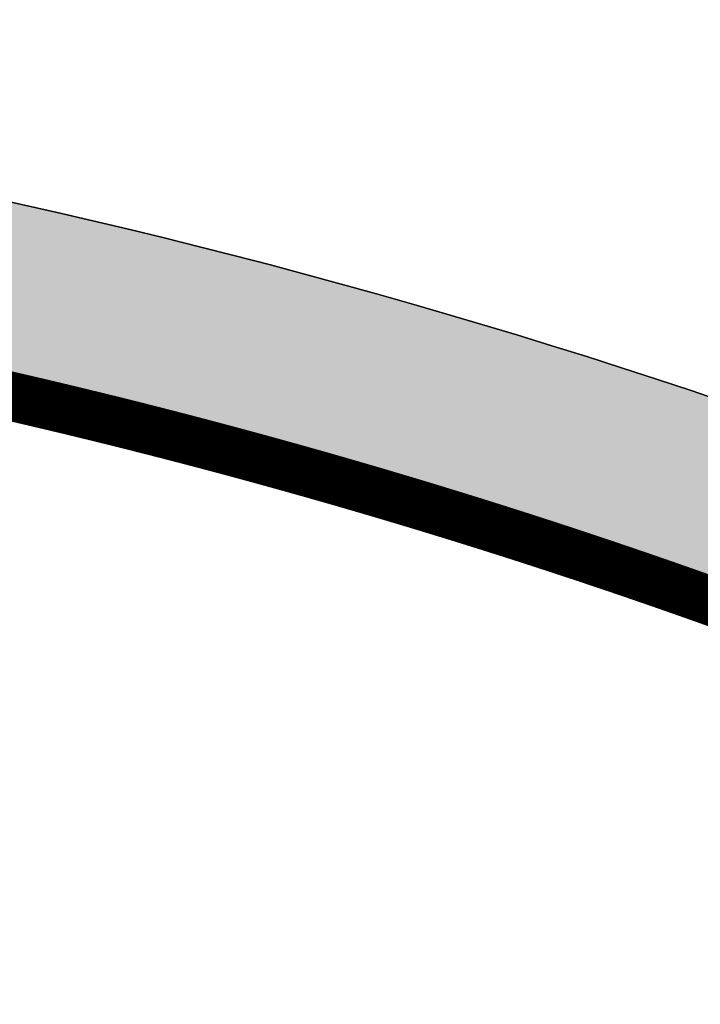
# Model space of a CAD drawing. Header units: feet. Extents: x 1609737 to 1611449, y 574802 to 575794.
# Tile 96 of 256: x 1610376 to 1610389, y 575079 to 575099. Entities that reach past the tile are written whole.
import ezdxf

# ---------------------------------------------------------------- set-up
doc = ezdxf.new("R2010")
doc.units = ezdxf.units.FT
doc.header["$MEASUREMENT"] = 0
doc.linetypes.add('HIDDEN', pattern=[0.375, 0.25, -0.125])
for name, color, linetype in [('C-GROUTED-BLDR-HTCH-SINGLE', 79, 'Continuous'), ('C-HTCH', 7, 'Continuous'), ('C-THICKENED EDGE', 3, 'Continuous'), ('C-VOID FILLED RIPRAP', 23, 'Continuous'), ('V-SURV-FIGR', 170, 'Continuous')]:
    doc.layers.add(name, color=color, linetype=linetype)
doc.layers.add('C-SLOPE-LINE', color=1, linetype='HIDDEN', lineweight=20)

msp = doc.modelspace()

# ---------------------------------------------------------------- hatches: boundary and pattern name
at = {"layer": 'C-GROUTED-BLDR-HTCH-SINGLE'}
h = msp.add_hatch(color=256, dxfattribs=at)
h.dxf.hatch_style = 1
edge = h.paths.add_edge_path()
edge.add_arc((1610346.798689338, 574967.6627427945), 126.8649867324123, 71.28505858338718, 88.50538841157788, ccw=False)
edge.add_arc((1610346.827493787, 574966.8597696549), 127.6165798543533, 65.85690705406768, 71.41298022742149, ccw=False)
edge.add_arc((1610404.7424691, 575080.043137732), 6.586764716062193, 150.232757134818, 192.3781952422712)
edge.add_arc((1610384.063225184, 575073.5679704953), 15.11863200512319, -18.604933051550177, 19.56635503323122, ccw=False)
edge.add_arc((1610416.513828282, 575060.92329932), 19.73778720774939, 156.6556931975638, 184.9380587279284)
edge.add_arc((1610380.29010607, 575056.0200681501), 16.86635743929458, -23.431948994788, 10.951468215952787, ccw=False)
edge.add_arc((1610404.150345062, 575043.2004725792), 10.37631145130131, 143.9079133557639, 198.3481587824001)
edge.add_arc((1610383.350808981, 575032.3549064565), 13.31777413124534, -11.562052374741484, 34.68779327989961, ccw=False)
edge.add_arc((1610414.662779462, 575075.9827910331), 49.76963084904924, 248.470540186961, 307.5616870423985)
edge.add_arc((1610475.45377047, 574997.3922403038), 49.58879759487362, 68.46665870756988, 127.88389707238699, ccw=False)
edge.add_arc((1610541.152820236, 575168.45085079), 133.6554409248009, 249.1835495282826, 262.0771957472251)
edge.add_arc((1610538.620285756, 575053.3600420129), 23.48207888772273, 169.698739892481, 227.4135499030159, ccw=False)
edge.add_arc((1610504.766698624, 575062.5365908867), 11.84640154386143, 335.1552628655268, 392.3913042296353)
edge.add_arc((1610525.659987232, 575075.0338984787), 12.50724317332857, 155.5736846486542, 209.4597175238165, ccw=False)
edge.add_arc((1610505.763914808, 575085.634325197), 10.09250994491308, 327.4616461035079, 366.1857299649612)
edge.add_arc((1610550.370748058, 575153.6818102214), 75.35873958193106, 242.691587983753, 274.296040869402)
edge.add_arc((1610562.194032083, 575081.4931232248), 6.849925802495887, 198.0715154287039, 205.5866701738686, ccw=False)
edge.add_arc((1610561.881980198, 575081.3913006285), 6.521681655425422, 145.8833785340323, 198.0715154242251, ccw=False)
edge.add_arc((1610554.68458593, 575086.2673485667), 2.171898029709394, 325.8833785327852, 440.5424989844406)
edge.add_arc((1610556.009493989, 575094.2209239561), 5.891273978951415, 222.7830371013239, 260.5424989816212, ccw=False)
edge.add_arc((1610554.185066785, 575092.5324888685), 3.405444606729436, 183.5019517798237, 222.78303710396, ccw=False)
edge.add_arc((1610550.370748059, 575153.6818102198), 61.35873958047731, 238.08154091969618, 270.3877407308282, ccw=False)
edge.add_arc((1610468.690325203, 574991.0261166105), 121.0420992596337, 65.99633416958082, 89.05759905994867)
edge.add_line((1610470.681135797, 575112.0518430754), (1610470.678386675, 575112.0331643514))
edge.add_line((1610470.678386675, 575112.0331643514), (1610468.827942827, 575112.0681376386))
edge.add_arc((1610459.13518586, 575115.8351432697), 10.39903212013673, 322.58159602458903, 338.76181796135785, ccw=False)
edge.add_arc((1610460.132572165, 575114.6197738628), 8.875664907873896, 320.9584175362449, 324.9011775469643, ccw=False)
edge.add_arc((1610460.844486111, 575114.0424213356), 7.959063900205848, 302.28112678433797, 320.95841752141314, ccw=False)
edge.add_arc((1610451.738392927, 575127.4486950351), 24.16256683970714, 284.0200303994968, 303.55861885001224, ccw=False)
edge.add_line((1610457.592042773, 575104.0059046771), (1610457.595383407, 575103.920069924))
edge.add_line((1610457.595383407, 575103.920069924), (1610460.480929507, 575102.1277901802))
edge.add_line((1610460.480929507, 575102.1277901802), (1610461.388454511, 575099.1460253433))
edge.add_line((1610461.388454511, 575099.1460253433), (1610461.932838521, 575097.8547054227))
edge.add_line((1610461.932838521, 575097.8547054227), (1610458.962926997, 575097.6253133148))
edge.add_arc((1610444.286277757, 575111.6052103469), 20.26922677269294, 252.9107273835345, 316.3928090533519, ccw=False)
edge.add_arc((1610435.269657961, 575078.1270833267), 14.43202019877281, 77.7576186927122, 164.2463266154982)
edge.add_line((1610421.379735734, 575082.0454079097), (1610416.758092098, 575089.705494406))
edge.add_line((1610416.758092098, 575089.705494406), (1610416.405233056, 575088.5733883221))
edge.add_line((1610416.405233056, 575088.5733883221), (1610415.439970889, 575086.9513317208))
edge.add_line((1610415.439970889, 575086.9513317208), (1610414.124019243, 575085.5981613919))
edge.add_line((1610414.124019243, 575085.5981613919), (1610412.543465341, 575084.5947602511))
edge.add_line((1610412.543465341, 575084.5947602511), (1610410.774099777, 575083.9829514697))
edge.add_line((1610410.774099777, 575083.9829514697), (1610408.911330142, 575083.7957249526))
edge.add_line((1610408.911330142, 575083.7957249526), (1610407.58607858, 575083.9271950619))
edge.add_line((1610407.58607858, 575083.9271950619), (1610401.745635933, 575086.6712269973))
edge.add_arc((1610345.586171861, 574961.0911944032), 137.5653662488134, 65.90577864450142, 85.80491363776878)
edge.add_arc((1610353.002017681, 575098.637514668), 2.670401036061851, 275.9515570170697, 352.4790479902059, ccw=False)
edge.add_arc((1610357.443323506, 575072.4608215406), 23.88650330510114, 100.0403631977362, 104.5996252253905)
edge.add_arc((1610352.062700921, 575093.4672650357), 2.203844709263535, 106.8896556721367, 152.5093626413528)
at = {"layer": 'C-HTCH', "linetype": 'Continuous'}
h = msp.add_hatch(dxfattribs=at)
h.set_pattern_fill('QUARTZ 04', color=256, scale=0.5, pattern_type=2)
h.set_pattern_definition([(0, (-173.8864145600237, -64.03972085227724), (10, 10), [1.5, -4, 1.5, -3]), (0, (-170.3864145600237, -63.03972085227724), (10, 10), [1.5, -8.5]), (90, (-169.8864145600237, -60.03972085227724), (-9.999999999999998, 10), [1.5, -2, 1.5, -5]), (90, (-173.8864145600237, -58.03972085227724), (-9.999999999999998, 10), [1.5, -8.5]), (45, (-169.8864145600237, -60.03972085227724), (0, 10.0000002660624), [1.5, -6.985281, 1.5, -4.156854]), (135, (-168.8864145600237, -63.03972085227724), (-10.0000002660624, 0), [1.5, -5.571068, 1.5, -5.571068]), (225, (-169.8864145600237, -55.03972085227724), (-1.110223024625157e-15, -10.0000002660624), [1.5, -12.642136]), (225, (-166.8864145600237, -64.03972085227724), (-1.110223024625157e-15, -10.0000002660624), [1.5, -12.642136]), (26.56505119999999, (-167.8864145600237, -61.03972085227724), (10.000000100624, 4.000644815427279e-09), [1.5, -20.86068]), (63.43494880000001, (-166.8864145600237, -59.03972085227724), (4.000644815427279e-09, 10.000000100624), [1.5, -20.86068]), (116.5650512, (-166.8864145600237, -59.03972085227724), (-4.000648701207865e-09, 10.000000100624), [1.5, -20.86068]), (153.4349488, (-171.8864145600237, -60.03972085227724), (-10.000000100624, 4.000645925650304e-09), [1.5, -20.86068]), (206.5650512, (-171.8864145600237, -60.03972085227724), (-10.000000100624, -4.000643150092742e-09), [1.5, -20.86068]), (243.4349488, (-174.8864145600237, -60.03972085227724), (-4.000642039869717e-09, -10.000000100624), [1.5, -20.86068]), (296.5650512, (-174.8864145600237, -60.03972085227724), (4.000647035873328e-09, -10.000000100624), [1.5, -20.86068]), (333.4349488, (-167.8864145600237, -61.03972085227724), (10.000000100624, -4.000651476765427e-09), [1.5, -20.86068])])
edge = h.paths.add_edge_path()
edge.add_line((1610400.387107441, 575154.3272282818), (1610401.439188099, 575162.1562259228))
edge.add_arc((1610486.332081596, 575168.5726363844), 85.13503209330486, 165.8619161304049, 184.3223355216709, ccw=False)
edge.add_arc((1610781.123991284, 575024.9347622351), 411.6185660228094, 153.2427507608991, 156.4543950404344, ccw=False)
edge.add_line((1610413.580722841, 575210.2501412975), (1610416.605064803, 575221.9620732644))
edge.add_line((1610416.605064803, 575221.9620732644), (1610425.031720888, 575236.0777062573))
edge.add_line((1610425.031720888, 575236.0777062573), (1610426.603408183, 575241.6368345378))
edge.add_line((1610426.603408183, 575241.6368345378), (1610429.04324433, 575243.0046998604))
edge.add_line((1610429.04324433, 575243.0046998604), (1610434.561180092, 575247.7611053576))
edge.add_line((1610434.561180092, 575247.7611053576), (1610435.732462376, 575252.3464965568))
edge.add_line((1610435.732462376, 575252.3464965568), (1610429.290409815, 575260.6392348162))
edge.add_line((1610429.290409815, 575260.6392348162), (1610411.818733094, 575271.6637198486))
edge.add_line((1610411.818733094, 575271.6637198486), (1610401.472406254, 575277.419843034))
edge.add_line((1610401.472406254, 575277.419843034), (1610377.335613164, 575284.9593151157))
edge.add_line((1610377.335613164, 575284.9593151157), (1610377.496301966, 575287.5098030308))
edge.add_arc((1610358.4466123, 575164.6187645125), 124.3587472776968, 65.97081132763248, 81.18854824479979, ccw=False)
edge.add_line((1610409.085741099, 575278.2003504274), (1610418.74883638, 575273.127139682))
edge.add_line((1610418.74883638, 575273.127139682), (1610434.264601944, 575262.3738351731))
edge.add_line((1610434.264601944, 575262.3738351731), (1610436.025299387, 575259.9563029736))
edge.add_arc((1610404.889795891, 575237.8703853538), 38.17338516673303, 21.707867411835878, 35.34992035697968, ccw=False)
edge.add_arc((1610421.427248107, 575253.5160364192), 18.99018064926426, 332.78243923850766, 355.39000049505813, ccw=False)
edge.add_arc((1610451.196450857, 575215.3767659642), 32.14746615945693, 113.6223288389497, 132.8674998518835)
edge.add_line((1610429.326361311, 575238.9385732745), (1610429.159858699, 575238.7304280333))
edge.add_arc((1610557.034653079, 575158.2554257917), 151.0900030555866, 147.8167034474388, 156.090028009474)
edge.add_line((1610418.910676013, 575219.4923099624), (1610415.587867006, 575211.0850577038))
edge.add_arc((1610433.572068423, 575212.9861033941), 18.08439867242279, 186.0341239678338, 202.5989386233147)
edge.add_line((1610416.876238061, 575206.0366628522), (1610415.32366923, 575198.4479858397))
edge.add_arc((1613549.695728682, 574605.4222990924), 3189.979258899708, 169.2862349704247, 170.0001553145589)
edge.add_line((1610408.177921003, 575159.3478683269), (1610405.24546015, 575156.2920662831))
edge.add_line((1610405.24546015, 575156.2920662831), (1610405.006968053, 575151.755339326))
edge.add_line((1610405.006968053, 575151.755339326), (1610405.123958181, 575145.6763184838))
edge.add_line((1610405.123958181, 575145.6763184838), (1610405.006968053, 575136.9669487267))
edge.add_line((1610405.006968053, 575136.9669487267), (1610407.112231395, 575124.6335465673))
edge.add_line((1610407.112231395, 575124.6335465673), (1610409.106192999, 575115.8243505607))
edge.add_line((1610409.106192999, 575115.8243505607), (1610414.018463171, 575097.9964495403))
edge.add_line((1610414.018463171, 575097.9964495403), (1610415.894315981, 575091.8073923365))
edge.add_line((1610415.894315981, 575091.8073923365), (1610412.528290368, 575093.5809160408))
edge.add_line((1610412.528290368, 575093.5809160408), (1610412.383462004, 575094.7244768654))
edge.add_line((1610412.383462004, 575094.7244768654), (1610407.237277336, 575102.7324241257))
edge.add_line((1610407.237277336, 575102.7324241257), (1610407.412729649, 575107.0578790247))
edge.add_line((1610407.412729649, 575107.0578790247), (1610403.489844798, 575116.555303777))
edge.add_line((1610403.489844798, 575116.555303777), (1610397.349507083, 575127.135139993))
edge.add_line((1610397.349507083, 575127.135139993), (1610396.99863534, 575132.2789179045))
edge.add_line((1610396.99863534, 575132.2789179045), (1610398.925125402, 575139.5388570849))
edge.add_line((1610398.925125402, 575139.5388570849), (1610400.387107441, 575154.3272282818))

# ---------------------------------------------------------------- linework, layer by layer
at = {"layer": 'C-GROUTED-BLDR-HTCH-SINGLE'}
for points in [[(1610407.58607858, 575083.9271950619), (1610401.745635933, 575086.6712269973, 0.08704520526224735), (1610355.649445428, 575098.2879892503, -0.346904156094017), (1610353.27890507, 575095.9815073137, 0.0198961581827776), (1610351.422419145, 575095.5760492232, 0.2017248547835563), (1610350.107700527, 575094.4845678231)], [(1610350.107700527, 575094.484567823, -0.07527958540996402), (1610387.504587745, 575087.8199510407, -0.02424769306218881), (1610399.024831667, 575083.313319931, 0.1859955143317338), (1610398.308820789, 575078.6311749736, -0.1681110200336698), (1610398.391771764, 575068.7445083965, 0.1240353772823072), (1610396.849301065, 575059.224295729, -0.1511617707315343), (1610395.765546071, 575049.3129994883, 0.2421113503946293), (1610394.301552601, 575039.9341097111, -0.2045878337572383), (1610396.398341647, 575029.6856370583, 0.2637033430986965), (1610445.003104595, 575036.53053095, -0.2652257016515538), (1610493.654971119, 575043.5199450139, 0.05631857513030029), (1610522.729919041, 575036.0711937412, -0.2572904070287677)]]:
    msp.add_lwpolyline(points, format="xyb", dxfattribs=at)
at = {"layer": 'C-SLOPE-LINE', "flags": 128}
msp.add_lwpolyline([(1610414.982341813, 575092.245622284, 0.07632914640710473), (1610376.439711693, 575106.5890188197, -0.3677528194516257), (1610370.066938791, 575114.764887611, 1.06996826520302), (1610317.522567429, 575113.4596812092, -0.0325514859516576), (1610314.592346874, 575113.0377261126, 0.09126304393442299), (1610301.062421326, 575109.888831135, -0.176957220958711), (1610290.347122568, 575107.8734889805, -0.1539322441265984), (1610264.242367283, 575121.3681045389, -0.08972019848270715), (1610259.834876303, 575127.3846214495), (1610259.834876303, 575127.3846214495), (1610258.595292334, 575132.2402038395), (1610257.56060704, 575137.1150239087), (1610256.230298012, 575143.9102256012), (1610254.768037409, 575148.3880739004), (1610252.344742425, 575152.7179769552), (1610247.461438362, 575158.3321753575), (1610239.970948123, 575162.670893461), (1610237.851072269, 575163.5034189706), (1610233.234851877, 575164.7537915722), (1610224.830834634, 575164.9091098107), (1610218.981609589, 575162.9663378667), (1610214.430131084, 575160.8561465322, 0.1306085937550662), (1610209.147337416, 575155.5185700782), (1610206.128598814, 575148.6145297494, -0.7015258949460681), (1610200.555544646, 575147.3381516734, -0.003074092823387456), (1610191.246740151, 575160.5636199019, 0.1892934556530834), (1610156.058301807, 575179.661320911, 0.1892934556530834)], format="xyb", dxfattribs=at)
at = {"layer": 'C-THICKENED EDGE', "const_width": 1, "flags": 128}
msp.add_lwpolyline([(1610375.026383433, 575091.5135727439), (1610375.079377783, 575091.5015045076), (1610375.132366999, 575091.4894136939), (1610375.185351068, 575091.4773003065), (1610375.238329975, 575091.4651643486), (1610375.291303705, 575091.4530058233), (1610375.344272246, 575091.440824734), (1610375.39723558, 575091.428621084), (1610375.450193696, 575091.4163948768), (1610375.503146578, 575091.4041461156), (1610375.556094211, 575091.3918748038), (1610375.609036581, 575091.3795809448), (1610375.661973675, 575091.367264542), (1610375.714905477, 575091.3549255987), (1610375.767831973, 575091.3425641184), (1610375.820753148, 575091.3301801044), (1610375.87366899, 575091.3177735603), (1610375.926579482, 575091.3053444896), (1610375.97948461, 575091.2928928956), (1610376.032384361, 575091.2804187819), (1610376.085278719, 575091.2679221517), (1610376.138167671, 575091.2554030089), (1610376.191051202, 575091.2428613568), (1610376.243929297, 575091.230297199), (1610376.296801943, 575091.2177105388), (1610376.349669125, 575091.20510138), (1610376.402530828, 575091.1924697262), (1610376.455387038, 575091.1798155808), (1610376.508237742, 575091.1671389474), (1610376.561082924, 575091.1544398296), (1610376.61392257, 575091.1417182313), (1610376.666756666, 575091.1289741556), (1610376.719585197, 575091.1162076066), (1610376.772408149, 575091.1034185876), (1610376.825225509, 575091.0906071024), (1610376.87803726, 575091.0777731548), (1610376.93084339, 575091.0649167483), (1610376.983643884, 575091.0520378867), (1610377.036438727, 575091.0391365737), (1610377.089227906, 575091.0262128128), (1610377.142011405, 575091.013266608), (1610377.194789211, 575091.000297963), (1610377.247561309, 575090.9873068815), (1610377.300327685, 575090.9742933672), (1610377.353088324, 575090.961257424), (1610377.405843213, 575090.9481990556), (1610377.458592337, 575090.9351182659), (1610377.511335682, 575090.9220150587), (1610377.564073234, 575090.9088894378), (1610377.616804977, 575090.8957414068), (1610377.669530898, 575090.88257097), (1610377.722250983, 575090.869378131), (1610377.774965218, 575090.8561628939), (1610377.827673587, 575090.842925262), (1610377.880376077, 575090.8296652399), (1610377.933072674, 575090.8163828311), (1610377.985763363, 575090.8030780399), (1610378.03844813, 575090.7897508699), (1610378.091126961, 575090.776401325), (1610378.143799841, 575090.7630294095), (1610378.196466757, 575090.7496351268), (1610378.249127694, 575090.7362184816), (1610378.301782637, 575090.7227794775), (1610378.354431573, 575090.7093181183), (1610378.407074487, 575090.6958344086), (1610378.459711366, 575090.682328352), (1610378.512342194, 575090.6687999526), (1610378.564966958, 575090.6552492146), (1610378.617585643, 575090.641676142), (1610378.670198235, 575090.6280807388), (1610378.722804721, 575090.6144630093), (1610378.775405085, 575090.6008229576), (1610378.827999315, 575090.5871605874), (1610378.880587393, 575090.573475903), (1610378.933169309, 575090.559768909), (1610378.985745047, 575090.5460396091), (1610379.038314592, 575090.5322880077), (1610379.090877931, 575090.5185141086), (1610379.143435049, 575090.5047179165), (1610379.195985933, 575090.4908994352), (1610379.248530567, 575090.4770586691), (1610379.301068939, 575090.4631956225), (1610379.353601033, 575090.4493102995), (1610379.406126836, 575090.4354027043), (1610379.458646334, 575090.4214728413), (1610379.511159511, 575090.4075207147), (1610379.563666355, 575090.3935463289), (1610379.616166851, 575090.3795496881), (1610379.668660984, 575090.3655307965), (1610379.721148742, 575090.3514896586), (1610379.773630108, 575090.3374262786), (1610379.826105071, 575090.323340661), (1610379.878573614, 575090.30923281), (1610379.931035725, 575090.2951027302), (1610379.983491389, 575090.2809504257), (1610380.035940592, 575090.2667759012), (1610380.088383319, 575090.2525791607), (1610380.140819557, 575090.2383602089), (1610380.193249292, 575090.2241190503), (1610380.24567251, 575090.2098556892), (1610380.298089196, 575090.1955701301), (1610380.350499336, 575090.1812623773), (1610380.402902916, 575090.1669324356), (1610380.455299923, 575090.1525803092), (1610380.507690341, 575090.1382060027), (1610380.560074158, 575090.1238095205), (1610380.612451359, 575090.1093908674), (1610380.664821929, 575090.0949500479), (1610380.717185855, 575090.0804870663), (1610380.769543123, 575090.0660019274), (1610380.821893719, 575090.0514946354), (1610380.874237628, 575090.0369651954), (1610380.926574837, 575090.0224136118), (1610380.978905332, 575090.0078398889), (1610381.031229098, 575089.9932440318), (1610381.083546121, 575089.9786260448), (1610381.135856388, 575089.9639859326), (1610381.188159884, 575089.9493237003), (1610381.240456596, 575089.9346393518), (1610381.292746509, 575089.9199328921), (1610381.34502961, 575089.9052043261), (1610381.397305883, 575089.8904536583), (1610381.449575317, 575089.8756808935), (1610381.501837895, 575089.8608860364), (1610381.554093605, 575089.8460690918), (1610381.606342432, 575089.8312300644), (1610381.658584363, 575089.8163689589), (1610381.710819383, 575089.8014857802), (1610381.763047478, 575089.7865805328), (1610381.815268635, 575089.7716532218), (1610381.867482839, 575089.7567038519), (1610381.919690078, 575089.7417324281), (1610381.971890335, 575089.726738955), (1610382.024083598, 575089.7117234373), (1610382.076269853, 575089.6966858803), (1610382.128449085, 575089.6816262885), (1610382.180621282, 575089.6665446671), (1610382.232786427, 575089.6514410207), (1610382.284944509, 575089.6363153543), (1610382.337095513, 575089.6211676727), (1610382.389239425, 575089.6059979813), (1610382.441376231, 575089.5908062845), (1610382.493505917, 575089.5755925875), (1610382.54562847, 575089.5603568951), (1610382.597743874, 575089.5450992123), (1610382.649852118, 575089.5298195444), (1610382.701953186, 575089.514517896), (1610382.754047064, 575089.4991942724), (1610382.80613374, 575089.4838486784), (1610382.858213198, 575089.4684811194), (1610382.910285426, 575089.4530916), (1610382.962350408, 575089.4376801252), (1610383.014408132, 575089.4222467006), (1610383.066458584, 575089.4067913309), (1610383.118501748, 575089.3913140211), (1610383.170537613, 575089.3758147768), (1610383.222566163, 575089.3602936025), (1610383.274587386, 575089.3447505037), (1610383.326601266, 575089.3291854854), (1610383.378607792, 575089.3135985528), (1610383.430606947, 575089.297989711), (1610383.482598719, 575089.2823589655), (1610383.534583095, 575089.266706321), (1610383.586560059, 575089.251031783), (1610383.638529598, 575089.2353353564), (1610383.690491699, 575089.2196170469), (1610383.742446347, 575089.2038768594), (1610383.794393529, 575089.1881147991), (1610383.846333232, 575089.1723308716), (1610383.898265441, 575089.1565250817), (1610383.950190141, 575089.140697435), (1610384.002107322, 575089.1248479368), (1610384.054016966, 575089.1089765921), (1610384.105919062, 575089.0930834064), (1610384.157813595, 575089.077168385), (1610384.209700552, 575089.0612315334), (1610384.261579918, 575089.0452728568), (1610384.313451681, 575089.0292923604), (1610384.365315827, 575089.01329005), (1610384.417172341, 575088.9972659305), (1610384.469021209, 575088.9812200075), (1610384.520862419, 575088.9651522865), (1610384.572695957, 575088.949062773), (1610384.624521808, 575088.9329514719), (1610384.676339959, 575088.9168183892), (1610384.728150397, 575088.9006635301), (1610384.779953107, 575088.8844869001), (1610384.831748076, 575088.8682885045), (1610384.88353529, 575088.8520683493), (1610384.935314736, 575088.8358264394), (1610384.9870864, 575088.8195627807), (1610385.038850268, 575088.8032773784), (1610385.090606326, 575088.7869702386), (1610385.142354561, 575088.7706413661), (1610385.19409496, 575088.7542907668), (1610385.245827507, 575088.7379184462), (1610385.297552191, 575088.7215244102), (1610385.349268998, 575088.705108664), (1610385.400977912, 575088.6886712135), (1610385.452678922, 575088.6722120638), (1610385.504372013, 575088.6557312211), (1610385.556057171, 575088.6392286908), (1610385.607734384, 575088.6227044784), (1610385.659403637, 575088.6061585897), (1610385.711064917, 575088.5895910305), (1610385.76271821, 575088.5730018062), (1610385.814363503, 575088.5563909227), (1610385.866000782, 575088.5397583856), (1610385.917630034, 575088.5231042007), (1610385.969251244, 575088.5064283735), (1610386.0208644, 575088.48973091), (1610386.072469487, 575088.4730118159), (1610386.124066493, 575088.4562710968), (1610386.175655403, 575088.4395087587), (1610386.227236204, 575088.422724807), (1610386.278808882, 575088.405919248), (1610386.330373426, 575088.3890920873), (1610386.381929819, 575088.3722433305), (1610386.433478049, 575088.3553729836), (1610386.485018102, 575088.3384810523), (1610386.536549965, 575088.3215675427), (1610386.588073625, 575088.3046324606), (1610386.639589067, 575088.2876758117), (1610386.691096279, 575088.270697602), (1610386.742595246, 575088.2536978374), (1610386.794085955, 575088.2366765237), (1610386.845568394, 575088.2196336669), (1610386.897042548, 575088.2025692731), (1610386.948508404, 575088.1854833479), (1610386.999965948, 575088.1683758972), (1610387.051415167, 575088.1512469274), (1610387.102856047, 575088.1340964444), (1610387.154288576, 575088.1169244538), (1610387.205712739, 575088.0997309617), (1610387.257128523, 575088.0825159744), (1610387.308535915, 575088.0652794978), (1610387.359934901, 575088.0480215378), (1610387.411325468, 575088.0307421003), (1610387.462707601, 575088.0134411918), (1610387.51408129, 575087.9961188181), (1610387.565446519, 575087.9787749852), (1610387.616803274, 575087.9614096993), (1610387.668151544, 575087.9440229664), (1610387.719491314, 575087.9266147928), (1610387.770822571, 575087.9091851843), (1610387.822145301, 575087.8917341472), (1610387.873459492, 575087.874261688), (1610387.92476513, 575087.8567678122), (1610387.976062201, 575087.8392525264), (1610388.027350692, 575087.8217158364), (1610388.07863059, 575087.8041577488), (1610388.129901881, 575087.7865782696), (1610388.181164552, 575087.7689774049), (1610388.23241859, 575087.7513551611), (1610388.283663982, 575087.7337115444), (1610388.334900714, 575087.7160465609), (1610388.386128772, 575087.6983602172), (1610388.437348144, 575087.680652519), (1610388.488558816, 575087.662923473), (1610388.539760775, 575087.6451730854), (1610388.590954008, 575087.6274013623), (1610388.6421385, 575087.6096083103), (1610388.69331424, 575087.5917939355), (1610388.744481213, 575087.5739582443), (1610388.795639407, 575087.5561012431), (1610388.846788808, 575087.5382229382), (1610388.897929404, 575087.520323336), (1610388.949061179, 575087.5024024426), (1610389.000184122, 575087.4844602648), (1610389.05129822, 575087.4664968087), (1610389.102403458, 575087.4485120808), (1610389.153499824, 575087.4305060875), (1610389.204587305, 575087.4124788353), (1610389.255665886, 575087.3944303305), (1610389.306735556, 575087.3763605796), (1610389.357796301, 575087.3582695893), (1610389.408848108, 575087.3401573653), (1610389.459890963, 575087.322023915), (1610389.510924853, 575087.3038692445), (1610389.561949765, 575087.2856933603), (1610389.612965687, 575087.267496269), (1610389.663972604, 575087.2492779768), (1610389.714970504, 575087.2310384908), (1610389.765959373, 575087.2127778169), (1610389.816939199, 575087.1944959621), (1610389.867909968, 575087.1761929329), (1610389.918871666, 575087.1578687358)], dxfattribs=at)
at = {"layer": 'C-VOID FILLED RIPRAP', "linetype": 'Continuous'}
msp.add_lwpolyline([(1610375.492619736, 575091.2539831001), (1610375.545562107, 575091.241689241), (1610375.5984992, 575091.2293728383), (1610375.651431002, 575091.217033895), (1610375.704357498, 575091.2046724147), (1610375.757278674, 575091.1922884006), (1610375.810194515, 575091.1798818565), (1610375.863105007, 575091.1674527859), (1610375.916010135, 575091.1550011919), (1610375.968909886, 575091.1425270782), (1610376.021804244, 575091.130030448), (1610376.074693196, 575091.1175113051), (1610376.127576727, 575091.1049696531), (1610376.180454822, 575091.0924054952), (1610376.233327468, 575091.079818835), (1610376.28619465, 575091.0672096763), (1610376.339056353, 575091.0545780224), (1610376.391912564, 575091.0419238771), (1610376.444763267, 575091.0292472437), (1610376.497608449, 575091.0165481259), (1610376.550448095, 575091.0038265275), (1610376.603282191, 575090.9910824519), (1610376.656110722, 575090.9783159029), (1610376.708933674, 575090.9655268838), (1610376.761751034, 575090.9527153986), (1610376.814562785, 575090.9398814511), (1610376.867368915, 575090.9270250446), (1610376.920169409, 575090.914146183), (1610376.972964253, 575090.9012448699), (1610377.025753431, 575090.888321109), (1610377.07853693, 575090.8753749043), (1610377.131314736, 575090.8624062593), (1610377.184086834, 575090.8494151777), (1610377.23685321, 575090.8364016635), (1610377.28961385, 575090.8233657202), (1610377.342368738, 575090.8103073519), (1610377.395117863, 575090.7972265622), (1610377.447861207, 575090.7841233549), (1610377.500598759, 575090.770997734), (1610377.553330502, 575090.7578497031), (1610377.606056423, 575090.7446792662), (1610377.658776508, 575090.7314864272), (1610377.711490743, 575090.7182711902), (1610377.764199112, 575090.7050335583), (1610377.816901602, 575090.6917735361), (1610377.869598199, 575090.6784911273), (1610377.922288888, 575090.6651863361), (1610377.974973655, 575090.6518591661), (1610378.027652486, 575090.6385096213), (1610378.080325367, 575090.6251377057), (1610378.132992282, 575090.611743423), (1610378.185653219, 575090.5983267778), (1610378.238308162, 575090.5848877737), (1610378.290957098, 575090.5714264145), (1610378.343600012, 575090.5579427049), (1610378.396236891, 575090.5444366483), (1610378.448867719, 575090.5309082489), (1610378.501492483, 575090.5173575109), (1610378.554111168, 575090.5037844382), (1610378.606723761, 575090.4901890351), (1610378.659330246, 575090.4765713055), (1610378.711930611, 575090.4629312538), (1610378.76452484, 575090.4492688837), (1610378.817112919, 575090.4355841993), (1610378.869694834, 575090.4218772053), (1610378.922270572, 575090.4081479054), (1610378.974840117, 575090.3943963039), (1610379.027403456, 575090.3806224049), (1610379.079960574, 575090.3668262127), (1610379.132511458, 575090.3530077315), (1610379.185056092, 575090.3391669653), (1610379.237594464, 575090.3253039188), (1610379.290126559, 575090.3114185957), (1610379.342652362, 575090.2975110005), (1610379.395171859, 575090.2835811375), (1610379.447685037, 575090.2696290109), (1610379.50019188, 575090.2556546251), (1610379.552692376, 575090.2416579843), (1610379.60518651, 575090.2276390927), (1610379.657674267, 575090.2135979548), (1610379.710155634, 575090.1995345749), (1610379.762630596, 575090.1854489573), (1610379.815099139, 575090.1713411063), (1610379.86756125, 575090.1572110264), (1610379.920016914, 575090.1430587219), (1610379.972466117, 575090.1288841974), (1610380.024908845, 575090.114687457), (1610380.077345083, 575090.1004685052), (1610380.129774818, 575090.0862273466), (1610380.182198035, 575090.0719639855), (1610380.234614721, 575090.0576784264), (1610380.287024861, 575090.0433706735), (1610380.339428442, 575090.0290407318), (1610380.391825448, 575090.0146886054), (1610380.444215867, 575090.0003142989), (1610380.496599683, 575089.9859178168), (1610380.548976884, 575089.9714991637), (1610380.601347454, 575089.9570583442), (1610380.653711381, 575089.9425953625), (1610380.706068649, 575089.9281102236), (1610380.758419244, 575089.9136029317), (1610380.810763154, 575089.8990734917), (1610380.863100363, 575089.884521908), (1610380.915430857, 575089.8699481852), (1610380.967754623, 575089.855352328), (1610381.020071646, 575089.8407343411), (1610381.072381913, 575089.8260942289), (1610381.12468541, 575089.8114319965), (1610381.176982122, 575089.796747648), (1610381.229272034, 575089.7820411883), (1610381.281555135, 575089.7673126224), (1610381.333831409, 575089.7525619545), (1610381.386100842, 575089.7377891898), (1610381.43836342, 575089.7229943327), (1610381.49061913, 575089.7081773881), (1610381.542867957, 575089.6933383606), (1610381.595109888, 575089.6784772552), (1610381.647344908, 575089.6635940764), (1610381.699573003, 575089.648688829), (1610381.75179416, 575089.633761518), (1610381.804008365, 575089.6188121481), (1610381.856215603, 575089.6038407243), (1610381.90841586, 575089.5888472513), (1610381.960609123, 575089.5738317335), (1610382.012795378, 575089.5587941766), (1610382.06497461, 575089.5437345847), (1610382.117146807, 575089.5286529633), (1610382.169311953, 575089.5135493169), (1610382.221470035, 575089.4984236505), (1610382.273621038, 575089.4832759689), (1610382.32576495, 575089.4681062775), (1610382.377901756, 575089.4529145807), (1610382.430031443, 575089.4377008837), (1610382.482153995, 575089.4224651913), (1610382.5342694, 575089.4072075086), (1610382.586377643, 575089.3919278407), (1610382.638478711, 575089.3766261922), (1610382.69057259, 575089.3613025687), (1610382.742659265, 575089.3459569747), (1610382.794738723, 575089.3305894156), (1610382.846810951, 575089.3151998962), (1610382.898875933, 575089.2997884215), (1610382.950933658, 575089.2843549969), (1610383.002984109, 575089.2688996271), (1610383.055027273, 575089.2534223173), (1610383.107063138, 575089.237923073), (1610383.159091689, 575089.2224018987), (1610383.211112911, 575089.2068587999), (1610383.263126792, 575089.1912937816), (1610383.315133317, 575089.1757068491), (1610383.367132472, 575089.1600980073), (1610383.419124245, 575089.1444672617), (1610383.47110862, 575089.1288146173), (1610383.523085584, 575089.1131400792), (1610383.575055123, 575089.0974436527), (1610383.627017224, 575089.0817253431), (1610383.678971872, 575089.0659851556), (1610383.730919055, 575089.0502230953), (1610383.782858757, 575089.0344391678), (1610383.834790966, 575089.018633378), (1610383.886715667, 575089.0028057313), (1610383.938632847, 575088.986956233), (1610383.990542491, 575088.9710848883), (1610384.042444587, 575088.9551917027), (1610384.09433912, 575088.9392766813), (1610384.146226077, 575088.9233398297), (1610384.198105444, 575088.9073811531), (1610384.249977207, 575088.8914006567), (1610384.301841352, 575088.8753983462), (1610384.353697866, 575088.8593742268), (1610384.405546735, 575088.8433283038), (1610384.457387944, 575088.8272605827), (1610384.509221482, 575088.8111710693), (1610384.561047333, 575088.7950597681), (1610384.612865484, 575088.7789266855), (1610384.664675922, 575088.7627718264), (1610384.716478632, 575088.7465951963), (1610384.768273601, 575088.7303968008), (1610384.820060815, 575088.7141766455), (1610384.871840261, 575088.6979347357), (1610384.923611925, 575088.6816710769), (1610384.975375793, 575088.6653856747), (1610385.027131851, 575088.6490785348), (1610385.078880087, 575088.6327496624), (1610385.130620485, 575088.616399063), (1610385.182353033, 575088.6000267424), (1610385.234077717, 575088.5836327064), (1610385.285794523, 575088.5672169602), (1610385.337503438, 575088.5507795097), (1610385.389204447, 575088.53432036), (1610385.440897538, 575088.5178395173), (1610385.492582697, 575088.501336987), (1610385.544259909, 575088.4848127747), (1610385.595929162, 575088.468266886), (1610385.647590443, 575088.4516993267), (1610385.699243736, 575088.4351101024), (1610385.750889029, 575088.418499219), (1610385.802526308, 575088.4018666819), (1610385.854155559, 575088.385212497), (1610385.905776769, 575088.3685366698), (1610385.957389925, 575088.3518392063), (1610386.008995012, 575088.3351201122), (1610386.060592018, 575088.3183793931), (1610386.112180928, 575088.301617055), (1610386.163761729, 575088.2848331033), (1610386.215334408, 575088.2680275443), (1610386.266898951, 575088.2512003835), (1610386.318455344, 575088.2343516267), (1610386.370003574, 575088.2174812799), (1610386.421543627, 575088.2005893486), (1610386.47307549, 575088.183675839), (1610386.52459915, 575088.1667407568), (1610386.576114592, 575088.1497841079), (1610386.627621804, 575088.1328058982), (1610386.679120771, 575088.1158061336), (1610386.730611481, 575088.09878482), (1610386.782093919, 575088.0817419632), (1610386.833568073, 575088.0646775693), (1610386.885033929, 575088.0475916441), (1610386.936491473, 575088.0304841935), (1610386.987940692, 575088.0133552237), (1610387.039381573, 575087.9962047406), (1610387.090814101, 575087.97903275), (1610387.142238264, 575087.961839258), (1610387.193654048, 575087.9446242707), (1610387.24506144, 575087.927387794), (1610387.296460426, 575087.9101298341), (1610387.347850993, 575087.8928503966), (1610387.399233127, 575087.875549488), (1610387.450606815, 575087.8582271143), (1610387.501972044, 575087.8408832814), (1610387.553328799, 575087.8235179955), (1610387.604677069, 575087.8061312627), (1610387.656016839, 575087.788723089), (1610387.707348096, 575087.7712934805), (1610387.758670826, 575087.7538424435), (1610387.809985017, 575087.7363699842), (1610387.861290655, 575087.7188761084), (1610387.912587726, 575087.7013608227), (1610387.963876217, 575087.6838241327), (1610388.015156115, 575087.6662660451), (1610388.066427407, 575087.6486865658), (1610388.117690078, 575087.6310857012), (1610388.168944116, 575087.6134634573), (1610388.220189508, 575087.5958198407), (1610388.271426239, 575087.5781548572), (1610388.322654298, 575087.5604685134), (1610388.373873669, 575087.5427608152), (1610388.425084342, 575087.5250317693), (1610388.4762863, 575087.5072813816), (1610388.527479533, 575087.4895096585), (1610388.578664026, 575087.4717166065), (1610388.629839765, 575087.4539022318), (1610388.681006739, 575087.4360665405), (1610388.732164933, 575087.4182095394), (1610388.783314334, 575087.4003312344), (1610388.834454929, 575087.3824316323), (1610388.885586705, 575087.3645107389), (1610388.936709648, 575087.346568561), (1610388.987823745, 575087.3286051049), (1610389.038928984, 575087.3106203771), (1610389.09002535, 575087.2926143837), (1610389.14111283, 575087.2745871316), (1610389.192191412, 575087.2565386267), (1610389.243261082, 575087.2384688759), (1610389.294321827, 575087.2203778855), (1610389.345373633, 575087.2022656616), (1610389.396416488, 575087.1841322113), (1610389.447450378, 575087.1659775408)], dxfattribs=at)
at = {"layer": 'V-SURV-FIGR', "flags": 128}
msp.add_lwpolyline([(1610350.107700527, 575094.4845678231, -0.2017248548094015), (1610351.422419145, 575095.5760492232, -0.0198961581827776), (1610353.27890507, 575095.9815073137, 0.346904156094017), (1610355.649445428, 575098.2879892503, -0.08704520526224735), (1610401.745635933, 575086.6712269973, 0.003563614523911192), (1610401.033269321, 575086.0402096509, 0.1045383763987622), (1610399.038707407, 575083.3070994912, 0.02427749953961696), (1610387.504587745, 575087.8199510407, 0.07527958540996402), (1610350.107700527, 575094.484567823)], format="xyb", dxfattribs=at)

doc.saveas('drawing.dxf')
